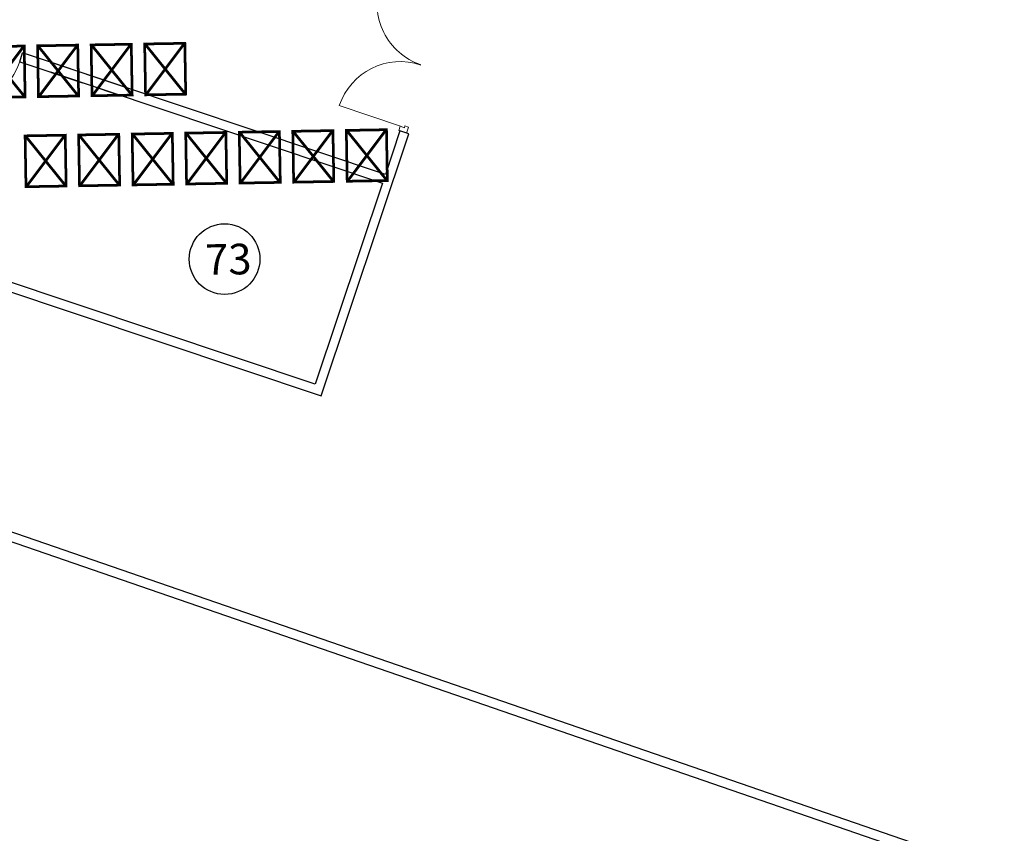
# Model space of a CAD drawing. Header units: millimetres. Extents: x 1512 to 2105, y 794 to 1149.
# Tile 86 of 256: x 1817 to 1827, y 853 to 862. Entities that reach past the tile are written whole.
import ezdxf

# ---------------------------------------------------------------- set-up
doc = ezdxf.new("R2010")
doc.units = ezdxf.units.MM
for name, color, linetype, lineweight in [('A-DOOR', 31, 'Continuous', 9), ('A-DOOR-FRAM', 31, 'Continuous', 9), ('A-WALL', 113, 'Continuous', 9)]:
    doc.layers.add(name, color=color, linetype=linetype, lineweight=lineweight)
doc.styles.get("Standard").update_dxf_attribs({"font": 'arial.ttf'})

# ---------------------------------------------------------------- blocks, each defined once
blk = doc.blocks.new('ExtDbl _3_ - 1510 x 2110mm-232864-دوم')
at = {"layer": 'A-DOOR'}
for p, q in [((-0.7035, -0.766), (-0.7035, -0.064)), ((0.7035, -0.766), (0.7035, -0.064))]:
    blk.add_line(p, q, dxfattribs=at)
for centre, start, end in [((-0.7035, -0.064), 270, 0), ((0.7035, -0.064), 180, 270)]:
    blk.add_arc(centre, 0.702, start, end, dxfattribs=at)
at = {"layer": 'A-DOOR-FRAM'}
for p, q in [((-0.6845, 0.025), (-0.755, 0.025)), ((-0.755, 0.025), (-0.755, -0.064)), ((-0.6845, -0.017), (-0.6845, 0.025)), ((0.755, 0.025), (0.6845, 0.025)), ((0.6845, 0.025), (0.6845, -0.017)), ((0.755, -0.064), (0.755, 0.025)), ((-0.755, -0.064), (-0.7065, -0.064)), ((-0.7065, -0.064), (-0.7065, -0.017)), ((-0.7065, -0.017), (-0.6845, -0.017)), ((0.6845, -0.017), (0.7065, -0.017)), ((0.7065, -0.017), (0.7065, -0.064)), ((0.7065, -0.064), (0.755, -0.064))]:
    blk.add_line(p, q, dxfattribs=at)
blk = doc.blocks.new('M_Single-Louvered - 0762 x 2032mm-226899-دوم')
at = {"layer": 'A-DOOR', "lineweight": 18}
for p, q in [((0.33, 0.05), (0.33, 0.812)), ((0.381, 0.812), (0.33, 0.812)), ((0.381, 0.05), (0.381, 0.812)), ((0.381, 0.05), (0.33, 0.05))]:
    blk.add_line(p, q, dxfattribs=at)
at = {"layer": 'A-DOOR'}
blk.add_arc((0.381, 0.05), 0.762, 90, 180, dxfattribs=at)

msp = doc.modelspace()

# ---------------------------------------------------------------- linework, layer by layer
msp.add_line((1816.703, 861.716), (1816.734, 861.811))
msp.add_circle((1818.936, 859.564), 0.385)
at = {"layer": 'A-WALL', "lineweight": 25}
for p, q in [((1816.703, 861.716), (1817.387, 861.487)), ((1817.798, 861.455), (1816.734, 861.811)), ((1817.037, 861.605), (1820.658, 860.392)), ((1820.69, 860.486), (1817.068, 861.699)), ((1817.481, 861.456), (1817.766, 861.36)), ((1820.848, 860.961), (1820.69, 860.486)), ((1820.943, 860.929), (1820.848, 860.961)), ((1819.987, 858.073), (1820.943, 860.929)), ((1812.771, 860.49), (1819.987, 858.073)), ((1820.658, 860.392), (1819.924, 858.2)), ((1819.924, 858.2), (1815.23, 859.772)), ((1811.918, 858.103), (1827.388, 852.769))]:
    msp.add_line(p, q, dxfattribs=at)
at = {"layer": 'A-WALL', "color": 1, "lineweight": 25}
msp.add_line((1831.592, 851.425), (1811.997, 858.181), dxfattribs=at)

# ---------------------------------------------------------------- block references
at = {"layer": 'A-DOOR'}
for name, p, rotation in [('ExtDbl _3_ - 1510 x 2110mm-232864-دوم', (1821.136, 861.661), 251.4808449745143), ('M_Single-Louvered - 0762 x 2032mm-226899-دوم', (1816.357, 861.885), 161.4808449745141)]:
    msp.add_blockref(name, p, dxfattribs=dict(at, rotation=rotation))

# ---------------------------------------------------------------- texts
at = {"attachment_point": 1, "rotation": 0.9758}
for s, width, gutter_width, insert, char_height in [('{\\fArial|b0|i0|c178|p34;آبدارخانه}', 1.58823, 12.5, (1813.325, 861.757), 0.4278), ('{\\fArial|b0|i0|c178|p34;بایگانی}', 0.77616, 12.5, (1816.69, 860.835), 0.4278), ('{\\fArial|b0|i0|c178|p34;73}', 12.83273, 1.669, (1818.721, 859.725), 0.33379)]:
    msp.add_mtext_dynamic_manual_height_columns(s, width=width, gutter_width=gutter_width, heights=[0], dxfattribs=dict(at, insert=insert, char_height=char_height))

doc.saveas('drawing.dxf')
